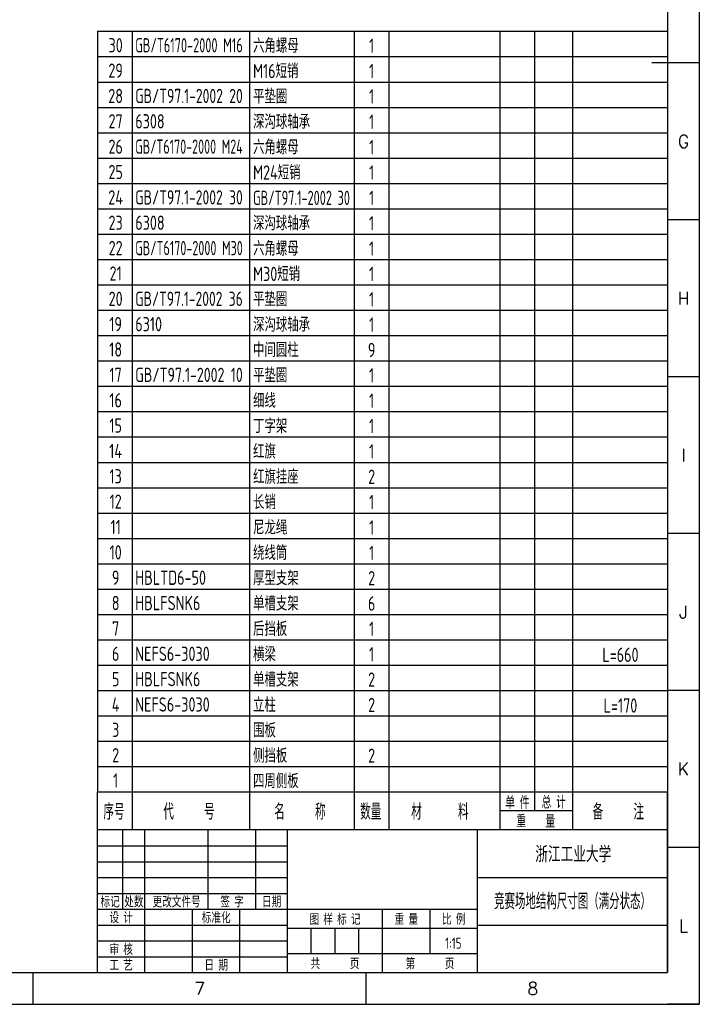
# Model space of a CAD drawing. Header units: millimetres. Extents: x -26 to 816, y -10 to 584.
# Tile 8 of 9: x 601 to 816, y -10 to 301. Entities that reach past the tile are written whole.
import ezdxf
from ezdxf.enums import TextEntityAlignment as Align

# ---------------------------------------------------------------- set-up
doc = ezdxf.new("R2010")
doc.units = ezdxf.units.MM
doc.header["$LTSCALE"] = 10
for name, color, linetype in [('1轮廓实线层', 7, 'Continuous'), ('2细线层', 4, 'Continuous'), ('6文字层', 3, 'Continuous'), ('图框层', 7, 'Continuous')]:
    doc.layers.add(name, color=color, linetype=linetype)
doc.styles.add('PC_TEXTSTYLE', font='isocp.shx', dxfattribs={"width": 0.8, "bigfont": 'hzfs.shx'})
doc.styles.add('TH_GBDIM', font='romans.shx', dxfattribs={"width": 0.8, "bigfont": 'gbcbig.shx'})

# ---------------------------------------------------------------- blocks, each defined once
blk = doc.blocks.new('PC_TITLE_BLOCK')
at = {"layer": '1轮廓实线层'}
for p, q in [((0, 45), (-180, 45)), ((-180, 0), (-180, 45)), ((-172, 20), (-172, 45)), ((-165, 20), (-165, 45)), ((-145, 20), (-145, 45)), ((-130, 20), (-130, 45)), ((-120, 0), (-120, 45)), ((-60, 30), (0, 30)), ((-180, 20), (-60, 20)), ((-165, 0), (-165, 20)), ((-150, 0), (-150, 20)), ((-135, 0), (-135, 20)), ((-60, 15), (0, 15)), ((-180, 0), (0, 0))]:
    blk.add_line(p, q, dxfattribs=at)
at = {"layer": '1轮廓实线层', "color": 7}
for p, q in [((-60, 0), (-60, 45)), ((-180, 25), (-120, 25))]:
    blk.add_line(p, q, dxfattribs=at)
at = {"layer": '2细线层'}
for p, q in [((-180, 40), (-120, 40)), ((-180, 35), (-120, 35)), ((-180, 30), (-120, 30)), ((-90, 0), (-90, 20)), ((-75, 6), (-75, 20)), ((-180, 15), (-120, 15)), ((-120, 14), (-60, 14)), ((-112.5, 6), (-112.5, 14)), ((-105, 6), (-105, 14)), ((-97.5, 6), (-97.5, 14)), ((-180, 10), (-120, 10)), ((-180, 5), (-120, 5)), ((-120, 6), (-60, 6))]:
    blk.add_line(p, q, dxfattribs=at)
at = {"layer": '图框层'}
blk.add_line((0, 0), (0, 45), dxfattribs=at)
at = {"layer": '6文字层', "style": 'PC_TEXTSTYLE', "width": 0.667}
for s, p in [('标记', (-176, 22.5)), ('处数', (-168.5, 22.5)), (' 更改文件号 ', (-155, 22.5)), (' 签 字 ', (-137.5, 22.5)), (' 日期 ', (-125, 22.5)), (' 设 计 ', (-172.5, 17.51)), (' 标准化 ', (-142.5, 17.51)), (' 图 样 标 记 ', (-105, 17)), (' 重 量 ', (-82.5, 17)), (' 比 例 ', (-67.5, 17)), (' 审 核 ', (-172.5, 7.5)), (' 工 艺 ', (-172.5, 2.5)), (' 日 期 ', (-142.5, 2.5)), ('共       页', (-105, 3)), ('第       页', (-75, 3))]:
    blk.add_text(s, height=3.5, dxfattribs=at).set_placement(p, align=Align.MIDDLE)
at = {"layer": '6文字层', "style": 'PC_TEXTSTYLE', "flags": 8}
for tag, height, width, p, p2 in [('企业名称', 5, 1.98445, (-54.29, 34.82), (-5.27, 34.82)), ('产品名称或材料标记', 7, 0.600652, (-113.46, 28.64), (-66.42, 28.64)), ('图样名称', 5, 2.004495, (-54.79, 19.98), (-5.27, 19.98)), ('标准化', 3.5, 1.023147, (-133.83, 15.37), (-120.75, 15.37)), ('审核', 3.5, 1.579393, (-163.99, 5.37), (-150.63, 5.37)), ('重量', 3.5, 1.408247, (-88.46, 7.54), (-76.55, 7.54)), ('比例', 3.5, 1.385287, (-73.35, 7.54), (-61.93, 7.54)), ('图样代号', 5, 2.006536, (-54.79, 5.63), (-5.52, 5.63)), ('工艺', 3.5, 1.621807, (-164.21, 0.37), (-150.89, 0.37)), ('日期', 3.5, 1.560088, (-133.83, 0.37), (-120.75, 0.37)), ('共几页', 3.5, 0.557144, (-108.07, 0.63), (-101.05, 0.63))]:
    blk.add_attdef(tag, text='', height=height, dxfattribs=dict(at, width=width)).set_placement(p, p2, align=Align.FIT)
at = {"layer": '6文字层', "style": 'PC_TEXTSTYLE', "width": 9.905045, "flags": 8}
blk.add_attdef('设计', text='', height=3.5, rotation=358.4644, dxfattribs=at).set_placement((-164.23, 15.37), (-150.37, 15), align=Align.FIT)
at = {"layer": '6文字层', "color": 3, "style": 'PC_TEXTSTYLE', "width": 0.56476, "flags": 8}
blk.add_attdef('第几页', text='', height=3.5, dxfattribs=at).set_placement((-78.29, 0.75), (-71.16, 0.75), align=Align.FIT)
at = {"layer": '6文字层', "ltscale": 10, "style": 'PC_TEXTSTYLE', "flags": 1}
blk.add_attdef('图纸张数', (-58.68, -0.49), '', height=2.5, dxfattribs=at)
blk = doc.blocks.new('PC_MXBTITLERECORD')
at = {"layer": '1轮廓实线层'}
for p, q in [((-180, 0), (-180, 12)), ((0, 0), (0, 12))]:
    blk.add_line(p, q, dxfattribs=at)
at = {"layer": '2细线层'}
for p, q in [((-169, 12), (-169, 0)), ((-132, 12), (-132, 0)), ((-99, 12), (-99, 0)), ((-88, 12), (-88, 0)), ((-53, 12), (-53, 0)), ((-42, 12), (-42, 6)), ((-30, 12), (-30, 0)), ((-30, 6), (-53, 6))]:
    blk.add_line(p, q, dxfattribs=at)
at = {"style": 'PC_TEXTSTYLE', "flags": 1}
blk.add_attdef('Fo oFShowMe', (-53, 6), '', height=0.00000005, dxfattribs=at)
at = {"layer": '6文字层', "style": 'PC_TEXTSTYLE', "width": 0.667}
for s, height, p in [('序号', 5, (-174.77, 6)), ('代     号', 5, (-151.09, 6)), ('名     称', 5, (-116.06, 6)), ('数量', 5, (-93.71, 6)), ('材      料', 5, (-71.89, 6)), ('单 件', 4, (-47.45, 8.84)), ('总 计', 4, (-35.96, 8.94)), ('备     注', 5, (-15.57, 6)), ('重    量', 4, (-41.65, 2.94))]:
    blk.add_text(s, height=height, dxfattribs=at).set_placement(p, align=Align.MIDDLE)
blk = doc.blocks.new('PC_MXB_BLOCK')
at = {"layer": '1轮廓实线层'}
for p, q in [((-180, 8), (-180, 0)), ((0, 8), (0, 0))]:
    blk.add_line(p, q, dxfattribs=at)
at = {"layer": '2细线层'}
for p, q in [((-180, 8), (0, 8)), ((-169, 8), (-169, 0)), ((-132, 8), (-132, 0)), ((-99, 8), (-99, 0)), ((-88, 8), (-88, 0)), ((-53, 8), (-53, 0)), ((-42, 8), (-42, 0)), ((-30, 8), (-30, 0)), ((-180, 0), (0, 0))]:
    blk.add_line(p, q, dxfattribs=at)
at = {"layer": '6文字层', "style": 'PC_TEXTSTYLE'}
for tag, width, p, p2 in [('序号', 0.769182, (-178.38, 1.35), (-170.09, 1.35)), ('代号', 3.14773, (-168.05, 1.35), (-134.11, 1.35)), ('名称', 2.802424, (-130.87, 1.2), (-100.28, 1.2)), ('数量', 0.817449, (-97.88, 1.2), (-89, 1.2)), ('总重', 0.958888, (-41.2, 1.27), (-30.86, 1.27)), ('材料', 2.943328, (-86.43, 1.01), (-54.3, 1.01)), ('单重', 0.854038, (-52.21, 0.89), (-43, 0.89)), ('备注', 2.494074, (-28.61, 1.02), (-1.16, 1.02))]:
    blk.add_attdef(tag, text='', height=4.5, dxfattribs=dict(at, width=width)).set_placement(p, p2, align=Align.FIT)

msp = doc.modelspace()

# ---------------------------------------------------------------- linework, layer by layer
at = {"layer": '1轮廓实线层', "lineweight": 30}
msp.add_line((816, 287), (801, 287), dxfattribs=at)
at = {"layer": '2细线层', "lineweight": 30}
for p, q in [((816, 584), (816, -10)), ((816, 287), (806, 287)), ((816, 237.5), (806, 237.5)), ((816, 188), (806, 188)), ((816, 138.5), (806, 138.5)), ((816, 89), (806, 89)), ((816, 39.5), (806, 39.5)), ((605.75, -10), (605.75, 0)), ((710.88, -10), (710.88, 0)), ((-25, -10), (816, -10)), ((816, -10), (806, -10))]:
    msp.add_line(p, q, dxfattribs=at)
at = {"layer": '图框层', "lineweight": 30}
for p in [(806, 574), (0, 0)]:
    msp.add_line(p, (806, 0), dxfattribs=at)

# ---------------------------------------------------------------- block references
at = {"layer": '图框层', "lineweight": 15}
ref = msp.add_blockref('PC_MXB_BLOCK', (806, 289), dxfattribs=at)
ref.add_attrib('代号', 'GB/T6170-2000 M16', dxfattribs={"layer": '6文字层', "height": 4.5, "style": 'PC_TEXTSTYLE', "width": 0.650202}).set_placement((637.95, 290.35), (671.89, 290.35), align=Align.FIT)
ref.add_attrib('序号', '30', dxfattribs={"layer": '6文字层', "height": 4.5, "style": 'PC_TEXTSTYLE', "width": 0.8}).set_placement((631.76, 290.35), align=Align.CENTER)
ref.add_attrib('名称', '六角螺母', (675.13, 290.2), dxfattribs={"layer": '6文字层', "height": 4.5, "style": 'PC_TEXTSTYLE', "width": 0.8})
ref.add_attrib('数量', '1', dxfattribs={"layer": '6文字层', "height": 4.5, "style": 'PC_TEXTSTYLE', "width": 0.8}).set_placement((712.56, 290.2), align=Align.CENTER)
ref = msp.add_blockref('PC_MXB_BLOCK', (806, 281), dxfattribs=at)
ref.add_attrib('序号', '29', dxfattribs={"layer": '6文字层', "height": 4.5, "style": 'PC_TEXTSTYLE', "width": 0.8}).set_placement((631.76, 282.35), align=Align.CENTER)
ref.add_attrib('名称', 'M16短销', (675.13, 282.2), dxfattribs={"layer": '6文字层', "height": 4.5, "style": 'PC_TEXTSTYLE', "width": 0.8})
ref.add_attrib('数量', '1', dxfattribs={"layer": '6文字层', "height": 4.5, "style": 'PC_TEXTSTYLE', "width": 0.8}).set_placement((712.56, 282.2), align=Align.CENTER)
ref = msp.add_blockref('PC_MXB_BLOCK', (806, 273), dxfattribs=at)
ref.add_attrib('代号', 'GB/T97.1-2002 20', dxfattribs={"layer": '6文字层', "height": 4.5, "style": 'PC_TEXTSTYLE', "width": 0.721435}).set_placement((637.95, 274.35), (671.89, 274.35), align=Align.FIT)
ref.add_attrib('序号', '28', dxfattribs={"layer": '6文字层', "height": 4.5, "style": 'PC_TEXTSTYLE', "width": 0.8}).set_placement((631.76, 274.35), align=Align.CENTER)
ref.add_attrib('名称', '平垫圈', (675.13, 274.2), dxfattribs={"layer": '6文字层', "height": 4.5, "style": 'PC_TEXTSTYLE', "width": 0.8})
ref.add_attrib('数量', '1', dxfattribs={"layer": '6文字层', "height": 4.5, "style": 'PC_TEXTSTYLE', "width": 0.8}).set_placement((712.56, 274.2), align=Align.CENTER)
ref = msp.add_blockref('PC_MXB_BLOCK', (806, 265), dxfattribs=at)
ref.add_attrib('代号', '6308', (637.95, 266.35), dxfattribs={"layer": '6文字层', "height": 4.5, "style": 'PC_TEXTSTYLE', "width": 0.8})
ref.add_attrib('序号', '27', dxfattribs={"layer": '6文字层', "height": 4.5, "style": 'PC_TEXTSTYLE', "width": 0.8}).set_placement((631.76, 266.35), align=Align.CENTER)
ref.add_attrib('名称', '深沟球轴承', (675.13, 266.2), dxfattribs={"layer": '6文字层', "height": 4.5, "style": 'PC_TEXTSTYLE', "width": 0.8})
ref.add_attrib('数量', '1', dxfattribs={"layer": '6文字层', "height": 4.5, "style": 'PC_TEXTSTYLE', "width": 0.8}).set_placement((712.56, 266.2), align=Align.CENTER)
ref = msp.add_blockref('PC_MXB_BLOCK', (806, 257), dxfattribs=at)
ref.add_attrib('代号', 'GB/T6170-2000 M24', dxfattribs={"layer": '6文字层', "height": 4.5, "style": 'PC_TEXTSTYLE', "width": 0.636463}).set_placement((637.95, 258.35), (671.89, 258.35), align=Align.FIT)
ref.add_attrib('序号', '26', dxfattribs={"layer": '6文字层', "height": 4.5, "style": 'PC_TEXTSTYLE', "width": 0.8}).set_placement((631.76, 258.35), align=Align.CENTER)
ref.add_attrib('名称', '六角螺母', (675.13, 258.2), dxfattribs={"layer": '6文字层', "height": 4.5, "style": 'PC_TEXTSTYLE', "width": 0.8})
ref.add_attrib('数量', '1', dxfattribs={"layer": '6文字层', "height": 4.5, "style": 'PC_TEXTSTYLE', "width": 0.8}).set_placement((712.56, 258.2), align=Align.CENTER)
ref = msp.add_blockref('PC_MXB_BLOCK', (806, 249), dxfattribs=at)
ref.add_attrib('序号', '25', dxfattribs={"layer": '6文字层', "height": 4.5, "style": 'PC_TEXTSTYLE', "width": 0.8}).set_placement((631.76, 250.35), align=Align.CENTER)
ref.add_attrib('名称', 'M24短销', (675.13, 250.2), dxfattribs={"layer": '6文字层', "height": 4.5, "style": 'PC_TEXTSTYLE', "width": 0.8})
ref.add_attrib('数量', '1', dxfattribs={"layer": '6文字层', "height": 4.5, "style": 'PC_TEXTSTYLE', "width": 0.8}).set_placement((712.56, 250.2), align=Align.CENTER)
ref = msp.add_blockref('PC_MXB_BLOCK', (806, 241), dxfattribs=at)
ref.add_attrib('代号', 'GB/T97.1-2002 30', dxfattribs={"layer": '6文字层', "height": 4.5, "style": 'PC_TEXTSTYLE', "width": 0.721435}).set_placement((637.95, 242.35), (671.89, 242.35), align=Align.FIT)
ref.add_attrib('序号', '24', dxfattribs={"layer": '6文字层', "height": 4.5, "style": 'PC_TEXTSTYLE', "width": 0.8}).set_placement((631.76, 242.35), align=Align.CENTER)
ref.add_attrib('名称', 'GB/T97.1-2002 30', dxfattribs={"layer": '6文字层', "height": 4.5, "style": 'PC_TEXTSTYLE', "width": 0.650256}).set_placement((675.13, 242.2), (705.72, 242.2), align=Align.FIT)
ref.add_attrib('数量', '1', dxfattribs={"layer": '6文字层', "height": 4.5, "style": 'PC_TEXTSTYLE', "width": 0.8}).set_placement((712.56, 242.2), align=Align.CENTER)
ref = msp.add_blockref('PC_MXB_BLOCK', (806, 233), dxfattribs=at)
ref.add_attrib('代号', '6308', (637.95, 234.35), dxfattribs={"layer": '6文字层', "height": 4.5, "style": 'PC_TEXTSTYLE', "width": 0.8})
ref.add_attrib('序号', '23', dxfattribs={"layer": '6文字层', "height": 4.5, "style": 'PC_TEXTSTYLE', "width": 0.8}).set_placement((631.76, 234.35), align=Align.CENTER)
ref.add_attrib('名称', '深沟球轴承', (675.13, 234.2), dxfattribs={"layer": '6文字层', "height": 4.5, "style": 'PC_TEXTSTYLE', "width": 0.8})
ref.add_attrib('数量', '1', dxfattribs={"layer": '6文字层', "height": 4.5, "style": 'PC_TEXTSTYLE', "width": 0.8}).set_placement((712.56, 234.2), align=Align.CENTER)
ref = msp.add_blockref('PC_MXB_BLOCK', (806, 225), dxfattribs=at)
ref.add_attrib('代号', 'GB/T6170-2000 M30', dxfattribs={"layer": '6文字层', "height": 4.5, "style": 'PC_TEXTSTYLE', "width": 0.641837}).set_placement((637.95, 226.35), (671.89, 226.35), align=Align.FIT)
ref.add_attrib('序号', '22', dxfattribs={"layer": '6文字层', "height": 4.5, "style": 'PC_TEXTSTYLE', "width": 0.8}).set_placement((631.76, 226.35), align=Align.CENTER)
ref.add_attrib('名称', '六角螺母', (675.13, 226.2), dxfattribs={"layer": '6文字层', "height": 4.5, "style": 'PC_TEXTSTYLE', "width": 0.8})
ref.add_attrib('数量', '1', dxfattribs={"layer": '6文字层', "height": 4.5, "style": 'PC_TEXTSTYLE', "width": 0.8}).set_placement((712.56, 226.2), align=Align.CENTER)
ref = msp.add_blockref('PC_MXB_BLOCK', (806, 217), dxfattribs=at)
ref.add_attrib('序号', '21', dxfattribs={"layer": '6文字层', "height": 4.5, "style": 'PC_TEXTSTYLE', "width": 0.8}).set_placement((631.76, 218.35), align=Align.CENTER)
ref.add_attrib('名称', 'M30短销', (675.13, 218.2), dxfattribs={"layer": '6文字层', "height": 4.5, "style": 'PC_TEXTSTYLE', "width": 0.8})
ref.add_attrib('数量', '1', dxfattribs={"layer": '6文字层', "height": 4.5, "style": 'PC_TEXTSTYLE', "width": 0.8}).set_placement((712.56, 218.2), align=Align.CENTER)
ref = msp.add_blockref('PC_MXB_BLOCK', (806, 209), dxfattribs=at)
ref.add_attrib('代号', 'GB/T97.1-2002 36', dxfattribs={"layer": '6文字层', "height": 4.5, "style": 'PC_TEXTSTYLE', "width": 0.718082}).set_placement((637.95, 210.35), (671.89, 210.35), align=Align.FIT)
ref.add_attrib('序号', '20', dxfattribs={"layer": '6文字层', "height": 4.5, "style": 'PC_TEXTSTYLE', "width": 0.8}).set_placement((631.76, 210.35), align=Align.CENTER)
ref.add_attrib('名称', '平垫圈', (675.13, 210.2), dxfattribs={"layer": '6文字层', "height": 4.5, "style": 'PC_TEXTSTYLE', "width": 0.8})
ref.add_attrib('数量', '1', dxfattribs={"layer": '6文字层', "height": 4.5, "style": 'PC_TEXTSTYLE', "width": 0.8}).set_placement((712.56, 210.2), align=Align.CENTER)
ref = msp.add_blockref('PC_MXB_BLOCK', (806, 201), dxfattribs=at)
ref.add_attrib('代号', '6310', (637.95, 202.35), dxfattribs={"layer": '6文字层', "height": 4.5, "style": 'PC_TEXTSTYLE', "width": 0.8})
ref.add_attrib('序号', '19', dxfattribs={"layer": '6文字层', "height": 4.5, "style": 'PC_TEXTSTYLE', "width": 0.8}).set_placement((631.76, 202.35), align=Align.CENTER)
ref.add_attrib('名称', '深沟球轴承', (675.13, 202.2), dxfattribs={"layer": '6文字层', "height": 4.5, "style": 'PC_TEXTSTYLE', "width": 0.8})
ref.add_attrib('数量', '1', dxfattribs={"layer": '6文字层', "height": 4.5, "style": 'PC_TEXTSTYLE', "width": 0.8}).set_placement((712.56, 202.2), align=Align.CENTER)
ref = msp.add_blockref('PC_MXB_BLOCK', (806, 193), dxfattribs=at)
ref.add_attrib('序号', '18', dxfattribs={"layer": '6文字层', "height": 4.5, "style": 'PC_TEXTSTYLE', "width": 0.8}).set_placement((631.76, 194.35), align=Align.CENTER)
ref.add_attrib('名称', '中间圆柱', (675.13, 194.2), dxfattribs={"layer": '6文字层', "height": 4.5, "style": 'PC_TEXTSTYLE', "width": 0.8})
ref.add_attrib('数量', '9', dxfattribs={"layer": '6文字层', "height": 4.5, "style": 'PC_TEXTSTYLE', "width": 0.8}).set_placement((712.56, 194.2), align=Align.CENTER)
ref = msp.add_blockref('PC_MXB_BLOCK', (806, 185), dxfattribs=at)
ref.add_attrib('代号', 'GB/T97.1-2002 10', dxfattribs={"layer": '6文字层', "height": 4.5, "style": 'PC_TEXTSTYLE', "width": 0.735506}).set_placement((637.95, 186.35), (671.89, 186.35), align=Align.FIT)
ref.add_attrib('序号', '17', dxfattribs={"layer": '6文字层', "height": 4.5, "style": 'PC_TEXTSTYLE', "width": 0.8}).set_placement((631.76, 186.35), align=Align.CENTER)
ref.add_attrib('名称', '平垫圈', (675.13, 186.2), dxfattribs={"layer": '6文字层', "height": 4.5, "style": 'PC_TEXTSTYLE', "width": 0.8})
ref.add_attrib('数量', '1', dxfattribs={"layer": '6文字层', "height": 4.5, "style": 'PC_TEXTSTYLE', "width": 0.8}).set_placement((712.56, 186.2), align=Align.CENTER)
ref = msp.add_blockref('PC_MXB_BLOCK', (806, 177), dxfattribs=at)
ref.add_attrib('序号', '16', dxfattribs={"layer": '6文字层', "height": 4.5, "style": 'PC_TEXTSTYLE', "width": 0.8}).set_placement((631.76, 178.35), align=Align.CENTER)
ref.add_attrib('名称', '细线', (675.13, 178.2), dxfattribs={"layer": '6文字层', "height": 4.5, "style": 'PC_TEXTSTYLE', "width": 0.8})
ref.add_attrib('数量', '1', dxfattribs={"layer": '6文字层', "height": 4.5, "style": 'PC_TEXTSTYLE', "width": 0.8}).set_placement((712.56, 178.2), align=Align.CENTER)
ref = msp.add_blockref('PC_MXB_BLOCK', (806, 169), dxfattribs=at)
ref.add_attrib('序号', '15', dxfattribs={"layer": '6文字层', "height": 4.5, "style": 'PC_TEXTSTYLE', "width": 0.8}).set_placement((631.76, 170.35), align=Align.CENTER)
ref.add_attrib('名称', '丁字架', (675.13, 170.2), dxfattribs={"layer": '6文字层', "height": 4.5, "style": 'PC_TEXTSTYLE', "width": 0.8})
ref.add_attrib('数量', '1', dxfattribs={"layer": '6文字层', "height": 4.5, "style": 'PC_TEXTSTYLE', "width": 0.8}).set_placement((712.56, 170.2), align=Align.CENTER)
ref = msp.add_blockref('PC_MXB_BLOCK', (806, 161), dxfattribs=at)
ref.add_attrib('序号', '14', dxfattribs={"layer": '6文字层', "height": 4.5, "style": 'PC_TEXTSTYLE', "width": 0.8}).set_placement((631.76, 162.35), align=Align.CENTER)
ref.add_attrib('名称', '红旗', (675.13, 162.2), dxfattribs={"layer": '6文字层', "height": 4.5, "style": 'PC_TEXTSTYLE', "width": 0.8})
ref.add_attrib('数量', '1', dxfattribs={"layer": '6文字层', "height": 4.5, "style": 'PC_TEXTSTYLE', "width": 0.8}).set_placement((712.56, 162.2), align=Align.CENTER)
ref = msp.add_blockref('PC_MXB_BLOCK', (806, 153), dxfattribs=at)
ref.add_attrib('序号', '13', dxfattribs={"layer": '6文字层', "height": 4.5, "style": 'PC_TEXTSTYLE', "width": 0.8}).set_placement((631.76, 154.35), align=Align.CENTER)
ref.add_attrib('名称', '红旗挂座', (675.13, 154.2), dxfattribs={"layer": '6文字层', "height": 4.5, "style": 'PC_TEXTSTYLE', "width": 0.8})
ref.add_attrib('数量', '2', dxfattribs={"layer": '6文字层', "height": 4.5, "style": 'PC_TEXTSTYLE', "width": 0.8}).set_placement((712.56, 154.2), align=Align.CENTER)
ref = msp.add_blockref('PC_MXB_BLOCK', (806, 145), dxfattribs=at)
ref.add_attrib('序号', '12', dxfattribs={"layer": '6文字层', "height": 4.5, "style": 'PC_TEXTSTYLE', "width": 0.8}).set_placement((631.76, 146.35), align=Align.CENTER)
ref.add_attrib('名称', '长销', (675.13, 146.2), dxfattribs={"layer": '6文字层', "height": 4.5, "style": 'PC_TEXTSTYLE', "width": 0.8})
ref.add_attrib('数量', '1', dxfattribs={"layer": '6文字层', "height": 4.5, "style": 'PC_TEXTSTYLE', "width": 0.8}).set_placement((712.56, 146.2), align=Align.CENTER)
ref = msp.add_blockref('PC_MXB_BLOCK', (806, 137), dxfattribs=at)
ref.add_attrib('序号', '11', dxfattribs={"layer": '6文字层', "height": 4.5, "style": 'PC_TEXTSTYLE', "width": 0.8}).set_placement((631.76, 138.35), align=Align.CENTER)
ref.add_attrib('名称', '尼龙绳', (675.13, 138.2), dxfattribs={"layer": '6文字层', "height": 4.5, "style": 'PC_TEXTSTYLE', "width": 0.8})
ref.add_attrib('数量', '1', dxfattribs={"layer": '6文字层', "height": 4.5, "style": 'PC_TEXTSTYLE', "width": 0.8}).set_placement((712.56, 138.2), align=Align.CENTER)
ref = msp.add_blockref('PC_MXB_BLOCK', (806, 129), dxfattribs=at)
ref.add_attrib('序号', '10', dxfattribs={"layer": '6文字层', "height": 4.5, "style": 'PC_TEXTSTYLE', "width": 0.8}).set_placement((631.76, 130.35), align=Align.CENTER)
ref.add_attrib('名称', '绕线筒', (675.13, 130.2), dxfattribs={"layer": '6文字层', "height": 4.5, "style": 'PC_TEXTSTYLE', "width": 0.8})
ref.add_attrib('数量', '1', dxfattribs={"layer": '6文字层', "height": 4.5, "style": 'PC_TEXTSTYLE', "width": 0.8}).set_placement((712.56, 130.2), align=Align.CENTER)
ref = msp.add_blockref('PC_MXB_BLOCK', (806, 121), dxfattribs=at)
ref.add_attrib('代号', 'HBLTD6-50', (637.95, 122.35), dxfattribs={"layer": '6文字层', "height": 4.5, "style": 'PC_TEXTSTYLE', "width": 0.8})
ref.add_attrib('序号', '9', dxfattribs={"layer": '6文字层', "height": 4.5, "style": 'PC_TEXTSTYLE', "width": 0.8}).set_placement((631.76, 122.35), align=Align.CENTER)
ref.add_attrib('名称', '厚型支架', (675.13, 122.2), dxfattribs={"layer": '6文字层', "height": 4.5, "style": 'PC_TEXTSTYLE', "width": 0.8})
ref.add_attrib('数量', '2', dxfattribs={"layer": '6文字层', "height": 4.5, "style": 'PC_TEXTSTYLE', "width": 0.8}).set_placement((712.56, 122.2), align=Align.CENTER)
ref = msp.add_blockref('PC_MXB_BLOCK', (806, 113), dxfattribs=at)
ref.add_attrib('代号', 'HBLFSNK6', (637.95, 114.35), dxfattribs={"layer": '6文字层', "height": 4.5, "style": 'PC_TEXTSTYLE', "width": 0.8})
ref.add_attrib('序号', '8', dxfattribs={"layer": '6文字层', "height": 4.5, "style": 'PC_TEXTSTYLE', "width": 0.8}).set_placement((631.76, 114.35), align=Align.CENTER)
ref.add_attrib('名称', '单槽支架', (675.13, 114.2), dxfattribs={"layer": '6文字层', "height": 4.5, "style": 'PC_TEXTSTYLE', "width": 0.8})
ref.add_attrib('数量', '6', dxfattribs={"layer": '6文字层', "height": 4.5, "style": 'PC_TEXTSTYLE', "width": 0.8}).set_placement((712.56, 114.2), align=Align.CENTER)
ref = msp.add_blockref('PC_MXB_BLOCK', (806, 105), dxfattribs=at)
ref.add_attrib('序号', '7', dxfattribs={"layer": '6文字层', "height": 4.5, "style": 'PC_TEXTSTYLE', "width": 0.8}).set_placement((631.76, 106.35), align=Align.CENTER)
ref.add_attrib('名称', '后挡板', (675.13, 106.2), dxfattribs={"layer": '6文字层', "height": 4.5, "style": 'PC_TEXTSTYLE', "width": 0.8})
ref.add_attrib('数量', '1', dxfattribs={"layer": '6文字层', "height": 4.5, "style": 'PC_TEXTSTYLE', "width": 0.8}).set_placement((712.56, 106.2), align=Align.CENTER)
ref = msp.add_blockref('PC_MXB_BLOCK', (806, 97), dxfattribs=at)
ref.add_attrib('代号', 'NEFS6-3030', (637.95, 98.35), dxfattribs={"layer": '6文字层', "height": 4.5, "style": 'PC_TEXTSTYLE', "width": 0.8})
ref.add_attrib('序号', '6', dxfattribs={"layer": '6文字层', "height": 4.5, "style": 'PC_TEXTSTYLE', "width": 0.8}).set_placement((631.76, 98.35), align=Align.CENTER)
ref.add_attrib('名称', '横梁', (675.13, 98.2), dxfattribs={"layer": '6文字层', "height": 4.5, "style": 'PC_TEXTSTYLE', "width": 0.8})
ref.add_attrib('数量', '1', dxfattribs={"layer": '6文字层', "height": 4.5, "style": 'PC_TEXTSTYLE', "width": 0.8}).set_placement((712.56, 98.2), align=Align.CENTER)
ref.add_attrib('备注', 'L=660', dxfattribs={"layer": '6文字层', "height": 4.5, "style": 'PC_TEXTSTYLE', "width": 0.8}).set_placement((791.11, 98.02), align=Align.CENTER)
ref = msp.add_blockref('PC_MXB_BLOCK', (806, 89), dxfattribs=at)
ref.add_attrib('代号', 'HBLFSNK6', (637.95, 90.35), dxfattribs={"layer": '6文字层', "height": 4.5, "style": 'PC_TEXTSTYLE', "width": 0.8})
ref.add_attrib('序号', '5', dxfattribs={"layer": '6文字层', "height": 4.5, "style": 'PC_TEXTSTYLE', "width": 0.8}).set_placement((631.76, 90.35), align=Align.CENTER)
ref.add_attrib('名称', '单槽支架', (675.13, 90.2), dxfattribs={"layer": '6文字层', "height": 4.5, "style": 'PC_TEXTSTYLE', "width": 0.8})
ref.add_attrib('数量', '2', dxfattribs={"layer": '6文字层', "height": 4.5, "style": 'PC_TEXTSTYLE', "width": 0.8}).set_placement((712.56, 90.2), align=Align.CENTER)
ref = msp.add_blockref('PC_MXB_BLOCK', (806, 81), dxfattribs=at)
ref.add_attrib('代号', 'NEFS6-3030', (637.95, 82.35), dxfattribs={"layer": '6文字层', "height": 4.5, "style": 'PC_TEXTSTYLE', "width": 0.8})
ref.add_attrib('序号', '4', dxfattribs={"layer": '6文字层', "height": 4.5, "style": 'PC_TEXTSTYLE', "width": 0.8}).set_placement((631.76, 82.35), align=Align.CENTER)
ref.add_attrib('名称', '立柱', (675.13, 82.2), dxfattribs={"layer": '6文字层', "height": 4.5, "style": 'PC_TEXTSTYLE', "width": 0.8})
ref.add_attrib('数量', '2', dxfattribs={"layer": '6文字层', "height": 4.5, "style": 'PC_TEXTSTYLE', "width": 0.8}).set_placement((712.56, 82.2), align=Align.CENTER)
ref.add_attrib('备注', 'L=170', dxfattribs={"layer": '6文字层', "height": 4.5, "style": 'PC_TEXTSTYLE', "width": 0.8}).set_placement((791.11, 82.02), align=Align.CENTER)
ref = msp.add_blockref('PC_MXB_BLOCK', (806, 73), dxfattribs=at)
ref.add_attrib('序号', '3', dxfattribs={"layer": '6文字层', "height": 4.5, "style": 'PC_TEXTSTYLE', "width": 0.8}).set_placement((631.76, 74.35), align=Align.CENTER)
ref.add_attrib('名称', '围板', (675.13, 74.2), dxfattribs={"layer": '6文字层', "height": 4.5, "style": 'PC_TEXTSTYLE', "width": 0.8})
ref = msp.add_blockref('PC_MXB_BLOCK', (806, 65), dxfattribs=at)
ref.add_attrib('序号', '2', dxfattribs={"layer": '6文字层', "height": 4.5, "style": 'PC_TEXTSTYLE', "width": 0.8}).set_placement((631.76, 66.35), align=Align.CENTER)
ref.add_attrib('名称', '侧挡板', (675.13, 66.2), dxfattribs={"layer": '6文字层', "height": 4.5, "style": 'PC_TEXTSTYLE', "width": 0.8})
ref.add_attrib('数量', '2', dxfattribs={"layer": '6文字层', "height": 4.5, "style": 'PC_TEXTSTYLE', "width": 0.8}).set_placement((712.56, 66.2), align=Align.CENTER)
ref = msp.add_blockref('PC_MXB_BLOCK', (806, 57), dxfattribs=at)
ref.add_attrib('序号', '1', dxfattribs={"layer": '6文字层', "height": 4.5, "style": 'PC_TEXTSTYLE', "width": 0.8}).set_placement((631.76, 58.35), align=Align.CENTER)
ref.add_attrib('名称', '四周侧板', (675.13, 58.2), dxfattribs={"layer": '6文字层', "height": 4.5, "style": 'PC_TEXTSTYLE', "width": 0.8})
msp.add_blockref('PC_MXBTITLERECORD', (806, 45), dxfattribs=at)
at = {"layer": '图框层', "lineweight": 30}
ref = msp.add_blockref('PC_TITLE_BLOCK', (806, 0), dxfattribs=at)
ref.add_attrib('图样名称', '竞赛场地结构尺寸图（满分状态）', dxfattribs={"layer": '6文字层', "height": 5, "style": 'PC_TEXTSTYLE', "width": 0.610805}).set_placement((751.21, 19.98), (800.73, 19.98), align=Align.FIT)
ref.add_attrib('企业名称', '浙江工业大学', dxfattribs={"layer": '6文字层', "height": 5, "style": 'PC_TEXTSTYLE', "width": 0.8}).set_placement((776.22, 34.82), align=Align.CENTER)
ref.add_attrib('比例', '1:15', dxfattribs={"layer": '6文字层', "height": 3.5, "style": 'PC_TEXTSTYLE', "width": 0.8}).set_placement((738.36, 7.54), align=Align.CENTER)

# ---------------------------------------------------------------- texts
at = {"layer": '6文字层', "lineweight": 30, "style": 'TH_GBDIM'}
for s, p in [('G', (811, 262.25)), ('H', (811, 212.75)), ('I', (811, 163.25)), ('J', (811, 113.75)), ('K', (811, 64.25)), ('L', (811, 14.75)), ('7', (658.31, -5)), ('8', (763.44, -5))]:
    msp.add_text(s, height=4, dxfattribs=at).set_placement(p, align=Align.MIDDLE)

doc.saveas('drawing.dxf')
